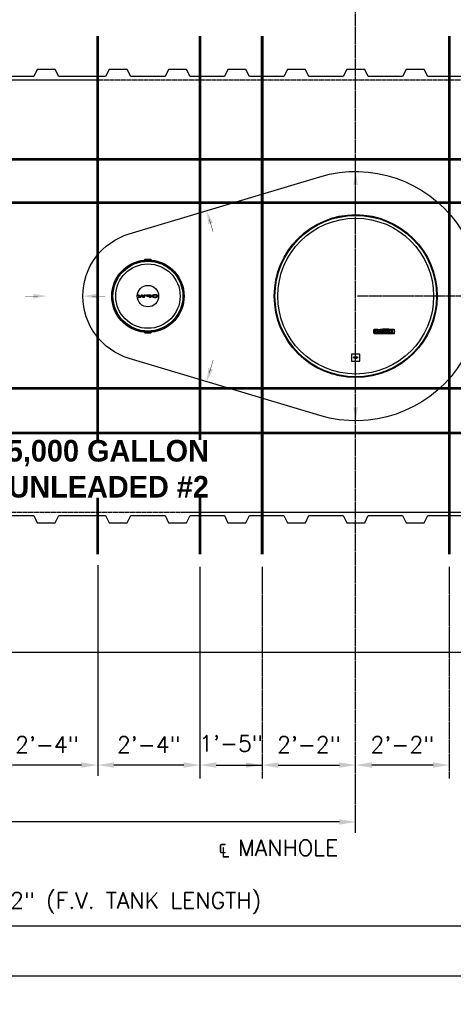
# Model space of a CAD drawing. Extents: x 2893 to 4079, y -406 to 622.
# Tile 18 of 53: x 3530 to 3651, y -292 to -18. Entities that reach past the tile are written whole.
import ezdxf

# ---------------------------------------------------------------- set-up
doc = ezdxf.new("R2010")
doc.units = 0
doc.header["$MEASUREMENT"] = 0
for name, pattern in [('CENTER1', [0.6625, 0.5, -0.075, 0.0125, -0.075]), ('HIDDEN3', [0.1875, 0.125, -0.0625]), ('TANK-SLAB$0$DASHED', [0.75, 0.5, -0.25])]:
    doc.linetypes.add(name, pattern=pattern)
doc.layers.get('0').update_dxf_attribs({"linetype": 'CONTINUOUS'})
for name, color, linetype in [('CENTERLINE', 3, 'CENTER1'), ('DIM', 3, 'CONTINUOUS'), ('REBAR', 4, 'TANK-SLAB$0$DASHED'), ('TANK-DESCRIPTION', 3, 'CONTINUOUS'), ('TANK-MANHOLE-COVER-18', 2, 'CONTINUOUS'), ('TANK-MANHOLE-COVER-40', 2, 'CONTINUOUS'), ('TANK-MANHOLE-COVER-HATCH-18', 7, 'CONTINUOUS'), ('TANK-SLAB', 6, 'CONTINUOUS'), ('TANK-SLOPE', 3, 'CONTINUOUS'), ('TANK-UST', 5, 'CONTINUOUS'), ('TEXT', 3, 'CONTINUOUS')]:
    doc.layers.add(name, color=color, linetype=linetype)
doc.styles.add('BOLD', font='bold', dxfattribs={"height": 7.2})
doc.styles.add('SIMPLEX', font='simplex')
doc.styles.add('TANK-SLAB$0$SIMPLEX', font='simplex')
doc.dimstyles.new('DIM48', dxfattribs={"dimscale": 48, "dimtxt": 0.09375, "dimasz": 0.09375, "dimexe": 0.0625, "dimexo": 0.0625, "dimgap": 0.0625, "dimtad": 1, "dimdec": 4, "dimzin": 3, "dimdsep": 46, "dimlunit": 4, "dimtxsty": 'SIMPLEX', "dimcen": 0, "dimclrd": 3, "dimclre": 3, "dimclrt": 3, "dimadec": 0, "dimazin": 0, "dimtfac": 1, "dimtdec": 4, "dimtofl": 0, "dimtmove": 2, "dimatfit": 3, "dimfxl": 1, "dimfrac": 2, "dimtolj": 1, "dimtzin": 3, "dimarcsym": 0})

# ---------------------------------------------------------------- blocks, each defined once
blk = doc.blocks.new('*D4')
at = {"layer": 'DIM', "color": 3, "lineweight": -2, "transparency": 16777216}
for p, q in [((3212.92, -197.32), (3212.92, -287.32)), ((3759.03, -197.32), (3759.03, -287.32)), ((3754.53, -284.32), (3217.42, -284.32))]:
    blk.add_line(p, q, dxfattribs=at)
at = {"layer": 'DIM', "color": 3, "transparency": 16777216}
for points in [[(3217.42, -283.57), (3217.42, -285.07), (3212.92, -284.32)], [(3754.53, -283.57), (3754.53, -285.07), (3759.03, -284.32)]]:
    blk.add_solid(points, dxfattribs=at)
at = {"layer": 'DIM', "color": 3, "transparency": 16777216, "insert": (3485.98, -277.89), "char_height": 4.5, "attachment_point": 5, "style": 'SIMPLEX'}
blk.add_mtext('\\A1;45\'-1"  (F.V. TANK SLAB)', dxfattribs=at)
blk = doc.blocks.new('*D5')
at = {"layer": 'DIM', "color": 3, "lineweight": -2, "transparency": 16777216}
blk.add_line((3718.53, -270.44), (3377.05, -270.44), dxfattribs=at)
at = {"layer": 'DIM', "color": 3, "transparency": 16777216}
for points in [[(3377.05, -269.69), (3377.05, -271.19), (3372.55, -270.44)], [(3718.53, -269.69), (3718.53, -271.19), (3723.03, -270.44)]]:
    blk.add_solid(points, dxfattribs=at)
at = {"layer": 'DIM', "color": 3, "transparency": 16777216, "insert": (3547.79, -264.01), "char_height": 4.5, "attachment_point": 5, "style": 'SIMPLEX'}
blk.add_mtext('\\A1;29\'-2 1/2" (F.V. TANK LENGTH)', dxfattribs=at)
blk = doc.blocks.new('*D35')
at = {"layer": 'DIM', "color": 3, "lineweight": -2, "transparency": 16777216}
blk.add_line((3645.28, -225.63), (3628.28, -225.63), dxfattribs=at)
at = {"layer": 'DIM', "color": 3, "transparency": 16777216}
for points in [[(3628.28, -224.88), (3628.28, -226.38), (3623.78, -225.63)], [(3645.28, -224.88), (3645.28, -226.38), (3649.78, -225.63)]]:
    blk.add_solid(points, dxfattribs=at)
at = {"layer": 'DIM', "color": 3, "transparency": 16777216, "insert": (3636.78, -219.95), "char_height": 4.5, "attachment_point": 5, "style": 'SIMPLEX'}
blk.add_mtext('\\A1;2\'-2"', dxfattribs=at)
blk = doc.blocks.new('*D36')
at = {"layer": 'DIM', "color": 3, "lineweight": -2, "transparency": 16777216}
blk.add_line((3602.29, -225.63), (3619.28, -225.63), dxfattribs=at)
at = {"layer": 'DIM', "color": 3, "transparency": 16777216}
for points in [[(3602.29, -224.88), (3602.29, -226.38), (3597.79, -225.63)], [(3619.28, -224.88), (3619.28, -226.38), (3623.78, -225.63)]]:
    blk.add_solid(points, dxfattribs=at)
at = {"layer": 'DIM', "color": 3, "transparency": 16777216, "insert": (3610.79, -219.95), "char_height": 4.5, "attachment_point": 5, "style": 'SIMPLEX'}
blk.add_mtext('\\A1;2\'-2"', dxfattribs=at)
blk = doc.blocks.new('*D34')
at = {"layer": 'DIM', "color": 3, "lineweight": -2, "transparency": 16777216}
for p, q in [((3619.28, -241.43), (3377.05, -241.43)), ((3623.78, -244.43), (3623.78, -244.43))]:
    blk.add_line(p, q, dxfattribs=at)
at = {"layer": 'DIM', "color": 3, "transparency": 16777216}
for points in [[(3377.05, -240.68), (3377.05, -242.18), (3372.55, -241.43)], [(3619.28, -240.68), (3619.28, -242.18), (3623.78, -241.43)]]:
    blk.add_solid(points, dxfattribs=at)
at = {"layer": 'DIM', "color": 3, "transparency": 16777216, "insert": (3498.17, -235.75), "char_height": 4.5, "attachment_point": 5, "style": 'SIMPLEX'}
blk.add_mtext('\\A1;20\'-11"', dxfattribs=at)
blk = doc.blocks.new('*D37')
at = {"layer": 'DIM', "color": 3, "lineweight": -2, "transparency": 16777216}
blk.add_line((3585.02, -225.63), (3593.29, -225.63), dxfattribs=at)
at = {"layer": 'DIM', "color": 3, "transparency": 16777216}
for points in [[(3585.02, -224.88), (3585.02, -226.38), (3580.52, -225.63)], [(3593.29, -224.88), (3593.29, -226.38), (3597.79, -225.63)]]:
    blk.add_solid(points, dxfattribs=at)
at = {"layer": 'DIM', "color": 3, "transparency": 16777216, "insert": (3589.15, -219.63), "char_height": 4.5, "attachment_point": 5, "style": 'SIMPLEX'}
blk.add_mtext('\\A1;1\'-5"', dxfattribs=at)
blk = doc.blocks.new('*D46')
at = {"color": 3, "lineweight": -2, "transparency": 16777216}
for p, q in [((3552.08, -170.07), (3552.08, -228.63)), ((3580.52, -173.57), (3580.52, -228.63)), ((3576.02, -225.63), (3556.58, -225.63))]:
    blk.add_line(p, q, dxfattribs=at)
at = {"color": 3, "transparency": 16777216}
for points in [[(3556.58, -224.88), (3556.58, -226.38), (3552.08, -225.63)], [(3576.02, -224.88), (3576.02, -226.38), (3580.52, -225.63)]]:
    blk.add_solid(points, dxfattribs=at)
at = {"color": 3, "transparency": 16777216, "insert": (3566.3, -219.95), "char_height": 4.5, "attachment_point": 5, "style": 'SIMPLEX'}
blk.add_mtext('\\A1;2\'-4"', dxfattribs=at)
blk = doc.blocks.new('*D47')
at = {"color": 3, "lineweight": -2, "transparency": 16777216}
for p, q in [((3523.89, -170.07), (3523.89, -228.63)), ((3552.08, -170.07), (3552.08, -228.63)), ((3547.58, -225.63), (3528.39, -225.63))]:
    blk.add_line(p, q, dxfattribs=at)
at = {"color": 3, "transparency": 16777216}
for points in [[(3528.39, -224.88), (3528.39, -226.38), (3523.89, -225.63)], [(3547.58, -224.88), (3547.58, -226.38), (3552.08, -225.63)]]:
    blk.add_solid(points, dxfattribs=at)
at = {"color": 3, "transparency": 16777216, "insert": (3537.99, -219.95), "char_height": 4.5, "attachment_point": 5, "style": 'SIMPLEX'}
blk.add_mtext('\\A1;2\'-4"', dxfattribs=at)

msp = doc.modelspace()

# ---------------------------------------------------------------- hatches: boundary and pattern name
at = {"layer": 'TANK-MANHOLE-COVER-HATCH-18', "linetype": 'Continuous'}
for points in [[(3565.03068, -94.93095), (3565.39156, -94.93101), (3564.92352, -95.66777), (3564.61616, -95.66771), (3564.34046, -95.10783), (3564.06456, -95.66761), (3563.7572, -95.66756), (3563.28943, -94.93063), (3563.6503, -94.9307), (3563.90679, -95.49195), (3564.16074, -94.93079), (3564.52024, -94.93085), (3564.77399, -95.49211)], [(3563.51982, -95.67163, -1), (3563.36888, -95.6716, -1)]]:
    msp.add_hatch(color=256, dxfattribs=at).paths.add_polyline_path(points)
h = msp.add_hatch(color=256, dxfattribs=at)
h.paths.add_polyline_path([(3565.80319, -94.96539), (3565.88004, -94.94619), (3565.96237, -94.93523), (3566.04744, -94.93113), (3566.85701, -94.93127), (3566.85687, -95.66812), (3566.51246, -95.66805), (3566.51252, -95.38402), (3566.04736, -95.38394), (3565.96229, -95.37981), (3565.87996, -95.36881), (3565.80312, -95.35096), (3565.73452, -95.32488), (3565.6769, -95.29468), (3565.63162, -95.259), (3565.60144, -95.2192), (3565.58498, -95.17803), (3565.58499, -95.13687), (3565.60146, -95.09571), (3565.63166, -95.05729), (3565.67694, -95.02162), (3565.73458, -94.99007)])
h.paths.add_polyline_path([(3566.51258, -95.04647), (3566.04742, -95.04639), (3565.98842, -95.0505), (3565.93353, -95.06146), (3565.88687, -95.07929), (3565.84982, -95.10261), (3565.82786, -95.12868), (3565.81962, -95.15749), (3565.82785, -95.18631), (3565.8498, -95.21376), (3565.88684, -95.23709), (3565.93349, -95.25356), (3565.98838, -95.26592), (3566.04738, -95.26868), (3566.51254, -95.26876)], flags=16)
h = msp.add_hatch(color=256, dxfattribs=at)
h.paths.add_polyline_path([(3567.32488, -95.10425), (3567.39075, -95.0631), (3567.46897, -95.02606), (3567.55816, -94.99452), (3567.65559, -94.96847), (3567.75987, -94.94928), (3567.86828, -94.93694), (3567.98079, -94.93148), (3568.09331, -94.93424), (3568.20308, -94.94249), (3568.3101, -94.95898), (3568.41164, -94.98095), (3568.50494, -95.00978), (3568.58863, -95.0441), (3568.65998, -95.08391), (3568.72034, -95.12783), (3568.76562, -95.17449), (3568.78928, -95.21154), (3568.80677, -95.24859), (3568.81499, -95.30073), (3568.80675, -95.3515), (3568.78341, -95.40227), (3568.74498, -95.45028), (3568.70882, -95.48168), (3568.6599, -95.51613), (3568.58854, -95.55591), (3568.50483, -95.5902), (3568.41152, -95.619), (3568.30998, -95.64231), (3568.20295, -95.65738), (3568.09318, -95.66697), (3567.98066, -95.66832), (3567.86814, -95.66281), (3567.75975, -95.65044), (3567.65547, -95.63121), (3567.55805, -95.60512), (3567.46887, -95.57355), (3567.39066, -95.53649), (3567.32481, -95.49531), (3567.27267, -95.45002), (3567.23426, -95.40199), (3567.21094, -95.35121), (3567.20272, -95.30044), (3567.21096, -95.2483), (3567.2343, -95.19891), (3567.27273, -95.15089)])
h.paths.add_polyline_path([(3567.56087, -95.20995), (3567.53753, -95.25385), (3567.52929, -95.3005), (3567.53752, -95.34579), (3567.56083, -95.3897), (3567.60062, -95.43087), (3567.65413, -95.46793), (3567.71998, -95.4995), (3567.79545, -95.52284), (3567.87777, -95.54069), (3567.96422, -95.54894), (3568.0534, -95.54895), (3568.13985, -95.54074), (3568.22218, -95.52291), (3568.29766, -95.4996), (3568.36352, -95.46805), (3568.41567, -95.43102), (3568.45547, -95.38986), (3568.48018, -95.34596), (3568.48842, -95.30068), (3568.48019, -95.25402), (3568.4555, -95.21011), (3568.41572, -95.16894), (3568.36358, -95.13188), (3568.29773, -95.10168), (3568.22226, -95.07697), (3568.13994, -95.06049), (3568.05349, -95.05224), (3567.9643, -95.05222), (3567.87786, -95.06044), (3567.79553, -95.07689), (3567.72005, -95.10158), (3567.65419, -95.13175), (3567.60067, -95.16879)], flags=16)

# ---------------------------------------------------------------- linework, layer by layer
at = {"layer": 'CENTERLINE'}
for p, q in [((3623.78419, -244.43288), (3623.78419, 230.7218)), ((3826.39024, -95.3167), (3624.17139, -95.3167)), ((3580.51937, -170.5729), (3580.51937, -229.37735)), ((3597.78603, -170.57256), (3597.78603, -229.37735)), ((3649.78235, -170.57256), (3649.78235, -229.37735))]:
    msp.add_line(p, q, dxfattribs=at)
at = {"layer": 'DIM'}
msp.add_line((3585.78603, -225.62735), (3597.78603, -225.62735), dxfattribs=at)
at = {"layer": 'REBAR', "const_width": 0.75}
for points in [[(3552.0876, -23.05809), (3552.08346, -167.06764)], [(3580.52351, -23.05974), (3580.51937, -167.06929)], [(3597.79921, -23.05939), (3597.79506, -167.06894)], [(3649.79553, -23.06008), (3649.79968, -167.06963)], [(3404.75144, -57.3167), (3563.79737, -57.3167)], [(3563.79737, -57.3167), (3683.79737, -57.3167)], [(3404.75109, -69.3167), (3563.79737, -69.3167)], [(3563.79737, -69.3167), (3683.79737, -69.3167)], [(3404.74959, -120.92761), (3683.95126, -120.92761)], [(3404.74925, -133.3167), (3534.54737, -133.3167)], [(3534.29737, -133.3167), (3683.79737, -133.3167)]]:
    msp.add_lwpolyline(points, dxfattribs=at)
at = {"layer": 'TANK-MANHOLE-COVER-18', "color": 1, "linetype": 'Continuous'}
msp.add_line((3566.70144, -105.42267), (3566.96082, -105.16201), dxfattribs=at)
at = {"layer": 'TANK-MANHOLE-COVER-18', "color": 4, "linetype": 'Continuous'}
msp.add_lwpolyline([(3565.34531, -85.02961), (3566.75451, -85.02986, -0.196009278), (3566.7982, -85.04768), (3567.05449, -85.2984, -0.904675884), (3567.05088, -105.33537), (3566.7945, -105.58599, -0.196009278), (3566.7508, -105.6038), (3565.34161, -105.60355, -0.196009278), (3565.29791, -105.58572), (3565.04178, -105.33516, -0.904814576), (3565.04539, -85.29788), (3565.30161, -85.04741, -0.196009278)], format="xyb", close=True, dxfattribs=at)
at = {"layer": 'TANK-MANHOLE-COVER-18', "color": 1, "linetype": 'Continuous'}
for points in [[(3565.14956, -105.07259, -0.912362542), (3565.15307, -85.56049), (3565.18929, -85.63575, -0.044356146), (3566.91027, -85.63618), (3566.94518, -85.56081, -0.912362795), (3566.94167, -105.07292), (3566.90679, -104.99753, -0.044356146), (3565.1858, -104.99734)], [(3566.87988, -85.6046), (3566.90809, -85.54307), (3566.66664, -85.30153), (3565.43171, -85.3013), (3565.19017, -85.54276), (3565.21959, -85.6042, -0.042658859)], [(3566.87638, -105.0291), (3566.90457, -105.09065), (3566.66303, -105.3321), (3565.4281, -105.33188), (3565.18665, -105.09034), (3565.2161, -105.02891, 0.042658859)]]:
    msp.add_lwpolyline(points, format="xyb", close=True, dxfattribs=at)
at = {"layer": 'TANK-MANHOLE-COVER-18', "color": 2, "linetype": 'Continuous'}
for radius in [9.70655, 8.9505, 2.98304]:
    msp.add_circle((3566.04737, -95.3167), radius, dxfattribs=at)
at = {"layer": 'TANK-MANHOLE-COVER-40', "color": 2}
for points in [[(3629.97391, -104.5054), (3629.97391, -104.58883), (3629.04141, -104.58883, 0.414213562), (3628.96289, -104.66735), (3628.96289, -105.62979, 0.414213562), (3629.04141, -105.70831), (3634.50914, -105.70831), (3634.44621, -105.79174), (3629.04631, -105.79174, -0.414213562), (3628.87946, -105.62488), (3628.87946, -104.67226, -0.414213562), (3629.04631, -104.5054)], [(3629.51706, -105.31411), (3629.51706, -105.24074), (3629.05049, -105.24074), (3629.043, -105.21812), (3629.03949, -105.19709), (3629.03442, -105.16358), (3629.03131, -105.13826), (3629.03014, -105.1141), (3629.02923, -105.08492, -1), (3629.82741, -105.08492), (3629.82689, -105.12487), (3629.82596, -105.17385), (3629.82689, -105.21544), (3629.81949, -105.26812), (3629.81209, -105.31341), (3629.80284, -105.355), (3629.78526, -105.40306), (3629.76954, -105.43171), (3629.74826, -105.46129), (3629.72791, -105.48901), (3629.70016, -105.51674), (3629.67149, -105.538), (3629.63726, -105.56018), (3629.60304, -105.57681), (3629.55864, -105.59345), (3629.51054, -105.60361), (3629.45227, -105.61008), (3629.39122, -105.61101), (3629.33942, -105.61101), (3629.28299, -105.60731), (3629.23952, -105.60177), (3629.20437, -105.59715), (3629.17292, -105.58883), (3629.14054, -105.58143), (3629.10447, -105.57034), (3629.09705, -105.56688), (3629.06147, -105.37241), (3629.113, -105.38688), (3629.14048, -105.39512), (3629.16888, -105.40244), (3629.20735, -105.40976), (3629.2504, -105.41434), (3629.30262, -105.41617), (3629.34109, -105.41709), (3629.38414, -105.41342), (3629.41895, -105.40702), (3629.45376, -105.39512), (3629.48033, -105.37498), (3629.49779, -105.35747), (3629.51231, -105.3324)], [(3629.27625, -105.08492), (3629.27625, -105.05025, -1), (3629.54302, -105.05025), (3629.54302, -105.08492)], [(3629.87309, -105.56924), (3629.87309, -105.40569), (3630.00991, -105.40569, 0.414213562), (3630.09333, -105.32226), (3630.09333, -105.00511), (3629.87309, -105.00511), (3629.87309, -104.7244), (3630.09333, -104.7244), (3630.09333, -104.55048), (3630.25275, -104.55048, 0.161867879), (3630.51472, -104.85338), (3630.51472, -105.00638), (3630.40332, -105.00638), (3630.40332, -105.4411), (3630.3971, -105.47354), (3630.38957, -105.49903), (3630.37797, -105.5193), (3630.36289, -105.53726), (3630.3455, -105.55406), (3630.32521, -105.57086), (3630.30665, -105.58303), (3630.26375, -105.60041), (3630.22722, -105.60736), (3630.19533, -105.61084), (3630.16808, -105.61084), (3630.13155, -105.61084), (3630.09386, -105.61084), (3630.06256, -105.60852), (3630.03009, -105.60446), (3630.00399, -105.59925), (3629.97558, -105.5923), (3629.94601, -105.58593), (3629.90891, -105.57724)], [(3630.80373, -104.69704), (3630.61292, -104.69704, -0.414213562), (3630.55333, -104.63745), (3630.55333, -104.56499, -0.414213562), (3630.61292, -104.5054), (3630.80373, -104.5054, -0.414213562), (3630.86332, -104.56499), (3630.86332, -104.63745, -0.414213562)], [(3631.32752, -105.37241), (3631.37905, -105.38688), (3631.40653, -105.39512), (3631.43493, -105.40244), (3631.4734, -105.40976), (3631.51646, -105.41434), (3631.56867, -105.41617), (3631.60714, -105.41709), (3631.6502, -105.41342), (3631.68501, -105.40702), (3631.71982, -105.39512), (3631.74638, -105.37498), (3631.76384, -105.35747), (3631.77836, -105.3324), (3631.78312, -105.31411), (3631.78312, -105.24074), (3631.31654, -105.24074), (3631.30906, -105.21812), (3631.30555, -105.19709), (3631.30048, -105.16358), (3631.29736, -105.13826), (3631.29619, -105.1141), (3631.29528, -105.08492, -1), (3632.09347, -105.08492), (3632.09294, -105.12487), (3632.09202, -105.17385), (3632.09294, -105.21544), (3632.08554, -105.26812), (3632.07814, -105.31341), (3632.06889, -105.355), (3632.05132, -105.40306), (3632.03559, -105.43171), (3632.01432, -105.46129), (3631.99397, -105.48901), (3631.96622, -105.51674), (3631.93754, -105.538), (3631.90332, -105.56018), (3631.86909, -105.57681), (3631.82469, -105.59345), (3631.77659, -105.60361), (3631.71832, -105.61008), (3631.65727, -105.61101), (3631.60547, -105.61101), (3631.54904, -105.60731), (3631.50557, -105.60177), (3631.47042, -105.59715), (3631.43897, -105.58883), (3631.4066, -105.58143), (3631.37052, -105.57034), (3631.3631, -105.56688)], [(3631.54231, -105.08492), (3631.54231, -105.05025, -1), (3631.80907, -105.05025), (3631.80907, -105.08492)], [(3633.86418, -104.69704), (3633.67337, -104.69704, -0.414213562), (3633.61378, -104.63745), (3633.61378, -104.56499, -0.414213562), (3633.67337, -104.5054), (3633.86418, -104.5054, -0.414213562), (3633.92377, -104.56499), (3633.92377, -104.63745, -0.414213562)]]:
    msp.add_lwpolyline(points, format="xyb", close=True, dxfattribs=at)
for points in [[(3630.86332, -105.59251), (3630.55333, -105.59251), (3630.55333, -104.75325), (3630.86332, -104.75325)], [(3631.2489, -105.59251), (3630.93891, -105.59251), (3630.93891, -104.5054), (3631.2489, -104.5054)], [(3633.09354, -104.58883), (3633.09354, -104.5054), (3631.37529, -104.5054), (3631.37529, -104.58883)], [(3633.01818, -105.19353), (3633.01834, -105.19614), (3633.0185, -105.19878), (3633.01868, -105.20145), (3633.01887, -105.20416), (3633.01907, -105.20688), (3633.01926, -105.20962), (3633.01946, -105.21237), (3633.01965, -105.21513), (3633.01984, -105.21789), (3633.02002, -105.22066), (3633.02023, -105.22346), (3633.02045, -105.22629), (3633.0207, -105.22917), (3633.02099, -105.23211), (3633.02133, -105.23512), (3633.02172, -105.23822), (3633.02218, -105.24141), (3633.0227, -105.24467), (3633.02327, -105.24799), (3633.02389, -105.25134), (3633.02456, -105.2547), (3633.02526, -105.25804), (3633.026, -105.26136), (3633.02676, -105.26461), (3633.02754, -105.2678), (3633.02834, -105.27091), (3633.02917, -105.27395), (3633.03004, -105.27692), (3633.03093, -105.27983), (3633.03186, -105.28266), (3633.03283, -105.28543), (3633.03385, -105.28814), (3633.0349, -105.29079), (3633.03601, -105.29338), (3633.03717, -105.29591), (3633.03837, -105.2984), (3633.03963, -105.30083), (3633.04095, -105.30322), (3633.04232, -105.30557), (3633.04375, -105.30788), (3633.04524, -105.31015), (3633.04679, -105.31238), (3633.0484, -105.31457), (3633.05007, -105.3167), (3633.05179, -105.31876), (3633.05357, -105.32076), (3633.0554, -105.32269), (3633.05728, -105.32454), (3633.05922, -105.3263), (3633.06121, -105.32798), (3633.06326, -105.32959), (3633.06539, -105.33113), (3633.06759, -105.3326), (3633.06987, -105.33402), (3633.07225, -105.33539), (3633.07471, -105.33671), (3633.07728, -105.33798), (3633.07993, -105.33921), (3633.08267, -105.34038), (3633.08547, -105.3415), (3633.08833, -105.34254), (3633.09123, -105.3435), (3633.09417, -105.34438), (3633.09712, -105.34517), (3633.10009, -105.34586), (3633.10307, -105.34646), (3633.10606, -105.34696), (3633.10905, -105.34736), (3633.11205, -105.34767), (3633.11505, -105.34789), (3633.11805, -105.34802), (3633.12106, -105.34807), (3633.12406, -105.34802), (3633.12707, -105.34789), (3633.13007, -105.34767), (3633.13307, -105.34736), (3633.13606, -105.34696), (3633.13905, -105.34646), (3633.14202, -105.34586), (3633.14499, -105.34517), (3633.14795, -105.34438), (3633.15089, -105.3435), (3633.15379, -105.34254), (3633.15665, -105.3415), (3633.15945, -105.34038), (3633.16218, -105.33921), (3633.16484, -105.33798), (3633.1674, -105.33671), (3633.16987, -105.33539), (3633.17224, -105.33402), (3633.17453, -105.3326), (3633.17673, -105.33113), (3633.17885, -105.32959), (3633.18091, -105.32798), (3633.1829, -105.3263), (3633.18483, -105.32454), (3633.18672, -105.32269), (3633.18855, -105.32076), (3633.19032, -105.31876), (3633.19205, -105.3167), (3633.19371, -105.31457), (3633.19532, -105.31238), (3633.19687, -105.31015), (3633.19837, -105.30788), (3633.1998, -105.30557), (3633.20117, -105.30322), (3633.20248, -105.30083), (3633.20374, -105.2984), (3633.20495, -105.29591), (3633.20611, -105.29338), (3633.20721, -105.29079), (3633.20827, -105.28814), (3633.20928, -105.28543), (3633.21025, -105.28266), (3633.21119, -105.27983), (3633.21208, -105.27692), (3633.21294, -105.27395), (3633.21377, -105.27091), (3633.21458, -105.2678), (3633.21536, -105.26461), (3633.21612, -105.26136), (3633.21686, -105.25804), (3633.21756, -105.2547), (3633.21822, -105.25134), (3633.21885, -105.24799), (3633.21942, -105.24467), (3633.21994, -105.24141), (3633.2204, -105.23822), (3633.22079, -105.23512), (3633.22113, -105.23211), (3633.22142, -105.22917), (3633.22167, -105.22629), (3633.22189, -105.22346), (3633.22209, -105.22066), (3633.22228, -105.21789), (3633.22247, -105.21513), (3633.22266, -105.21237), (3633.22285, -105.20962), (3633.22305, -105.20688), (3633.22324, -105.20416), (3633.22343, -105.20145), (3633.22361, -105.19878), (3633.22378, -105.19614), (3633.22394, -105.19353), (3633.22407, -105.19097), (3633.2242, -105.18844), (3633.2243, -105.18594), (3633.22438, -105.18348), (3633.22445, -105.18103), (3633.2245, -105.1786), (3633.22453, -105.17618), (3633.22454, -105.17377), (3633.22453, -105.17135), (3633.2245, -105.16893), (3633.22445, -105.1665), (3633.22438, -105.16406), (3633.2243, -105.16159), (3633.2242, -105.1591), (3633.22407, -105.15657), (3633.22394, -105.15401), (3633.22378, -105.1514), (3633.22361, -105.14876), (3633.22343, -105.14608), (3633.22324, -105.14338), (3633.22305, -105.14065), (3633.22285, -105.13791), (3633.22266, -105.13516), (3633.22247, -105.1324), (3633.22228, -105.12964), (3633.22209, -105.12687), (3633.22189, -105.12408), (3633.22167, -105.12124), (3633.22142, -105.11836), (3633.22113, -105.11542), (3633.22079, -105.11241), (3633.2204, -105.10931), (3633.21994, -105.10612), (3633.21942, -105.10286), (3633.21885, -105.09955), (3633.21822, -105.0962), (3633.21756, -105.09284), (3633.21686, -105.08949), (3633.21612, -105.08618), (3633.21536, -105.08292), (3633.21458, -105.07973), (3633.21377, -105.07662), (3633.21294, -105.07358), (3633.21208, -105.07061), (3633.21119, -105.06771), (3633.21025, -105.06487), (3633.20928, -105.0621), (3633.20827, -105.05939), (3633.20721, -105.05675), (3633.20611, -105.05416), (3633.20495, -105.05162), (3633.20374, -105.04914), (3633.20248, -105.0467), (3633.20117, -105.04431), (3633.1998, -105.04196), (3633.19837, -105.03965), (3633.19687, -105.03738), (3633.19532, -105.03515), (3633.19371, -105.03297), (3633.19205, -105.03084), (3633.19032, -105.02877), (3633.18855, -105.02677), (3633.18672, -105.02484), (3633.18483, -105.023), (3633.1829, -105.02123), (3633.18091, -105.01955), (3633.17885, -105.01794), (3633.17673, -105.01641), (3633.17453, -105.01493), (3633.17224, -105.01351), (3633.16987, -105.01215), (3633.1674, -105.01083), (3633.16484, -105.00955), (3633.16218, -105.00832), (3633.15945, -105.00715), (3633.15665, -105.00604), (3633.15379, -105.005), (3633.15089, -105.00403), (3633.14795, -105.00315), (3633.14499, -105.00236), (3633.14202, -105.00167), (3633.13905, -105.00108), (3633.13606, -105.00058), (3633.13307, -105.00017), (3633.13007, -104.99986), (3633.12707, -104.99964), (3633.12406, -104.99951), (3633.12106, -104.99947), (3633.11805, -104.99951), (3633.11505, -104.99964), (3633.11205, -104.99986), (3633.10905, -105.00017), (3633.10606, -105.00058), (3633.10307, -105.00108), (3633.10009, -105.00167), (3633.09712, -105.00236), (3633.09417, -105.00315), (3633.09123, -105.00403), (3633.08833, -105.005), (3633.08547, -105.00604), (3633.08267, -105.00715), (3633.07993, -105.00832), (3633.07728, -105.00955), (3633.07471, -105.01083), (3633.07225, -105.01215), (3633.06987, -105.01351), (3633.06759, -105.01493), (3633.06539, -105.01641), (3633.06326, -105.01794), (3633.06121, -105.01955), (3633.05922, -105.02123), (3633.05728, -105.023), (3633.0554, -105.02484), (3633.05357, -105.02677), (3633.05179, -105.02877), (3633.05007, -105.03084), (3633.0484, -105.03297), (3633.04679, -105.03515), (3633.04524, -105.03738), (3633.04375, -105.03965), (3633.04232, -105.04196), (3633.04095, -105.04431), (3633.03963, -105.0467), (3633.03837, -105.04914), (3633.03717, -105.05162), (3633.03601, -105.05416), (3633.0349, -105.05675), (3633.03385, -105.05939), (3633.03283, -105.0621), (3633.03186, -105.06487), (3633.03093, -105.06771), (3633.03004, -105.07061), (3633.02917, -105.07358), (3633.02834, -105.07662), (3633.02754, -105.07973), (3633.02676, -105.08292), (3633.026, -105.08618), (3633.02526, -105.08949), (3633.02456, -105.09284), (3633.02389, -105.0962), (3633.02327, -105.09955), (3633.0227, -105.10286), (3633.02218, -105.10612), (3633.02172, -105.10931), (3633.02133, -105.11241), (3633.02099, -105.11542), (3633.0207, -105.11836), (3633.02045, -105.12124), (3633.02023, -105.12408), (3633.02002, -105.12687), (3633.01984, -105.12964), (3633.01965, -105.1324), (3633.01946, -105.13516), (3633.01926, -105.13791), (3633.01907, -105.14065), (3633.01887, -105.14338), (3633.01868, -105.14608), (3633.0185, -105.14876), (3633.01834, -105.1514), (3633.01818, -105.15401), (3633.01804, -105.15657), (3633.01792, -105.1591), (3633.01782, -105.16159), (3633.01773, -105.16406), (3633.01767, -105.1665), (3633.01762, -105.16893), (3633.01759, -105.17135), (3633.01758, -105.17377), (3633.01759, -105.17618), (3633.01762, -105.1786), (3633.01767, -105.18103), (3633.01773, -105.18348), (3633.01782, -105.18594), (3633.01792, -105.18844), (3633.01804, -105.19097)], [(3633.92377, -105.59251), (3633.61378, -105.59251), (3633.61378, -104.75325), (3633.92377, -104.75325)]]:
    msp.add_lwpolyline(points, close=True, dxfattribs=at)
for points in [[(3632.37061, -104.99301), (3632.3764, -104.99301), (3632.3764, -104.73201), (3632.64761, -104.73201), (3632.64761, -105.59251), (3632.33763, -105.59251), (3632.33763, -105.23065, 0.414213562), (3632.17077, -105.0638), (3632.12707, -105.0638), (3632.12707, -104.73201, -0.015514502), (3632.14065, -104.72517, -0.024733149), (3632.14949, -104.72158, -0.005945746), (3632.16515, -104.71631, -0.012869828), (3632.17247, -104.71415, -0.049413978), (3632.18895, -104.71145, -0.053929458), (3632.20425, -104.71213, -0.036627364), (3632.21874, -104.71544, -0.042564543), (3632.23062, -104.72023, -0.006290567), (3632.24097, -104.72564, -0.008872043), (3632.24819, -104.72969, -0.009321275), (3632.25973, -104.73672, -0.009741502), (3632.2705, -104.74387, -0.028906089), (3632.2807, -104.75184, -0.027693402), (3632.29034, -104.7613, -0.026629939), (3632.29941, -104.77239, -0.041647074), (3632.3042, -104.78021, -0.000264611), (3632.30915, -104.79006, -0.00016335), (3632.31715, -104.80602, -0.000116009), (3632.32637, -104.82443, -0.000665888), (3632.32797, -104.82764, -0.034842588), (3632.33057, -104.83392, -0.014153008), (3632.33541, -104.84993, -0.001675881), (3632.33913, -104.8638, 0.003030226), (3632.34285, -104.87768, 0.000398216), (3632.34657, -104.89116, -0.000723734), (3632.35028, -104.90464, -0.001660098), (3632.35467, -104.92087, -0.006697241), (3632.35569, -104.92491, -0.003793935), (3632.35655, -104.92866, -0.000692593), (3632.3611, -104.94923, -0.000271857), (3632.36165, -104.95173, -0.000019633), (3632.36921, -104.98638, -0.002677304), (3632.37028, -104.99142, -0.000101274), (3632.37061, -104.99301)], [(3634.46723, -104.67906), (3634.46723, -104.93248), (3634.54875, -104.93248), (3634.54875, -105.15249), (3634.46723, -105.15249), (3634.46723, -105.59251), (3634.15724, -105.59251), (3634.15724, -105.15249), (3633.97901, -105.15249), (3633.97901, -104.93248), (3634.15724, -104.93248), (3634.15724, -104.75663, 0.414213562), (3634.09765, -104.69704), (3633.97901, -104.69704), (3633.97901, -104.5054)]]:
    msp.add_lwpolyline(points, format="xyb", dxfattribs=at)
for points in [[(3633.23411, -104.95716), (3633.2333, -104.9528), (3633.23156, -104.94401), (3633.22972, -104.93525), (3633.2278, -104.92657), (3633.22581, -104.91804), (3633.22376, -104.9097), (3633.22166, -104.90155), (3633.21948, -104.89359), (3633.21722, -104.88582), (3633.21488, -104.87823), (3633.21244, -104.8708), (3633.2099, -104.86355), (3633.20725, -104.85646), (3633.20448, -104.84954), (3633.20159, -104.84276), (3633.19856, -104.83612), (3633.1954, -104.82962), (3633.1921, -104.82325), (3633.18866, -104.81699), (3633.18507, -104.81084), (3633.18132, -104.8048), (3633.17742, -104.79885), (3633.17336, -104.79301), (3633.16915, -104.78729), (3633.16478, -104.78172), (3633.16027, -104.77631), (3633.15562, -104.77107), (3633.15083, -104.76603), (3633.1459, -104.7612), (3633.14084, -104.75658), (3633.13563, -104.75218), (3633.13025, -104.74797), (3633.12469, -104.74394), (3633.11893, -104.74008), (3633.11295, -104.73637), (3633.10674, -104.7328), (3633.10028, -104.72935), (3633.09357, -104.726), (3633.08662, -104.72279), (3633.07946, -104.71972), (3633.07212, -104.71681), (3633.06464, -104.71408), (3633.05705, -104.71156), (3633.04936, -104.70925), (3633.04162, -104.70719), (3633.03385, -104.70538), (3633.02606, -104.70382), (3633.01824, -104.70252), (3633.01041, -104.70146), (3633.00256, -104.70064), (3632.9947, -104.70006), (3632.98684, -104.69972), (3632.97897, -104.6996), (3632.97111, -104.69972), (3632.96324, -104.70006), (3632.95539, -104.70064), (3632.94754, -104.70146), (3632.93971, -104.70252), (3632.93189, -104.70382), (3632.9241, -104.70538), (3632.91632, -104.70719), (3632.90858, -104.70925), (3632.9009, -104.71156), (3632.8933, -104.71408), (3632.88582, -104.71681), (3632.87849, -104.71972), (3632.87133, -104.72279), (3632.86438, -104.726), (3632.85766, -104.72935), (3632.85121, -104.7328), (3632.845, -104.73637), (3632.83902, -104.74008), (3632.83326, -104.74394), (3632.8277, -104.74797), (3632.82232, -104.75218), (3632.81711, -104.75658), (3632.81204, -104.7612), (3632.80712, -104.76603), (3632.80233, -104.77107), (3632.79767, -104.77631), (3632.79317, -104.78172), (3632.7888, -104.78729), (3632.78459, -104.79301), (3632.78053, -104.79885), (3632.77662, -104.8048), (3632.77288, -104.81084), (3632.76929, -104.81699), (3632.76584, -104.82325), (3632.76255, -104.82962), (3632.75939, -104.83612), (3632.75636, -104.84276), (3632.75347, -104.84954), (3632.7507, -104.85646), (3632.74805, -104.86355), (3632.74551, -104.8708), (3632.74307, -104.87823), (3632.74073, -104.88582), (3632.73847, -104.89359), (3632.73629, -104.90155), (3632.73418, -104.9097), (3632.73214, -104.91804), (3632.73015, -104.92657), (3632.72823, -104.93525), (3632.72639, -104.94401), (3632.72465, -104.9528), (3632.72302, -104.96156), (3632.72152, -104.97024), (3632.72016, -104.97878), (3632.71896, -104.98712), (3632.71793, -104.99523), (3632.71704, -105.00312), (3632.71628, -105.01081), (3632.71563, -105.01835), (3632.71505, -105.02577), (3632.71452, -105.03309), (3632.71403, -105.04034), (3632.71354, -105.04757), (3632.71304, -105.05478), (3632.71252, -105.06198), (3632.71201, -105.06916), (3632.71151, -105.07629), (3632.71101, -105.08336), (3632.71054, -105.09037), (3632.7101, -105.09728), (3632.70969, -105.10411), (3632.70933, -105.11082), (3632.70902, -105.11743), (3632.70875, -105.12396), (3632.70852, -105.13042), (3632.70835, -105.13682), (3632.70822, -105.14318), (3632.70814, -105.14951), (3632.70812, -105.15583), (3632.70814, -105.16215), (3632.70822, -105.16848), (3632.70835, -105.17484), (3632.70852, -105.18125), (3632.70875, -105.1877), (3632.70902, -105.19423), (3632.70933, -105.20085), (3632.70969, -105.20756), (3632.7101, -105.21438), (3632.71054, -105.2213), (3632.71101, -105.2283), (3632.71151, -105.23538), (3632.71201, -105.24251), (3632.71252, -105.24968), (3632.71304, -105.25688), (3632.71354, -105.2641), (3632.71403, -105.27132), (3632.71452, -105.27858), (3632.71505, -105.2859), (3632.71563, -105.29331), (3632.71628, -105.30085), (3632.71704, -105.30855), (3632.71793, -105.31643), (3632.71896, -105.32454), (3632.72016, -105.33289), (3632.72152, -105.34143), (3632.72302, -105.35011), (3632.72465, -105.35887), (3632.72639, -105.36766), (3632.72823, -105.37642), (3632.73015, -105.38509), (3632.73214, -105.39362), (3632.73418, -105.40196), (3632.73629, -105.41011), (3632.73847, -105.41807), (3632.74073, -105.42584), (3632.74307, -105.43344), (3632.74551, -105.44086), (3632.74805, -105.44811), (3632.7507, -105.4552), (3632.75347, -105.46213), (3632.75636, -105.46891), (3632.75939, -105.47554), (3632.76255, -105.48204), (3632.76584, -105.48842), (3632.76929, -105.49468), (3632.77288, -105.50082), (3632.77662, -105.50687), (3632.78053, -105.51282), (3632.78459, -105.51866), (3632.7888, -105.52437), (3632.79317, -105.52994), (3632.79767, -105.53536), (3632.80233, -105.54059), (3632.80712, -105.54563), (3632.81204, -105.55047), (3632.81711, -105.55508), (3632.82232, -105.55949), (3632.8277, -105.56369), (3632.83326, -105.56772), (3632.83902, -105.57158), (3632.845, -105.57529), (3632.85121, -105.57887), (3632.85766, -105.58232), (3632.86438, -105.58566), (3632.87133, -105.58888), (3632.87849, -105.59195), (3632.88582, -105.59486), (3632.8933, -105.59758), (3632.9009, -105.60011), (3632.90858, -105.60241), (3632.91632, -105.60448), (3632.9241, -105.60629), (3632.93189, -105.60784), (3632.93971, -105.60915), (3632.94754, -105.61021), (3632.95539, -105.61103), (3632.96324, -105.6116), (3632.97111, -105.61195), (3632.97897, -105.61206), (3632.98684, -105.61195), (3632.9947, -105.6116), (3633.00256, -105.61103), (3633.01041, -105.61021), (3633.01824, -105.60915), (3633.02606, -105.60784), (3633.03385, -105.60629), (3633.04162, -105.60448), (3633.04936, -105.60241), (3633.05705, -105.60011), (3633.06464, -105.59758), (3633.07212, -105.59486), (3633.07946, -105.59195), (3633.08662, -105.58888), (3633.09357, -105.58566), (3633.10028, -105.58232), (3633.10674, -105.57887), (3633.11295, -105.57529), (3633.11893, -105.57158), (3633.12469, -105.56772), (3633.13025, -105.56369), (3633.13563, -105.55949), (3633.14084, -105.55508), (3633.1459, -105.55047), (3633.15083, -105.54563), (3633.15562, -105.54059), (3633.16027, -105.53536), (3633.16478, -105.52994), (3633.16915, -105.52437), (3633.17336, -105.51866), (3633.17742, -105.51282), (3633.18132, -105.50687), (3633.18507, -105.50082), (3633.18866, -105.49468), (3633.1921, -105.48842), (3633.1954, -105.48204), (3633.19856, -105.47554), (3633.20159, -105.46891), (3633.20448, -105.46213), (3633.20725, -105.4552), (3633.2099, -105.44811), (3633.21244, -105.44086), (3633.21488, -105.43344), (3633.21722, -105.42584), (3633.21948, -105.41807), (3633.22166, -105.41011), (3633.22376, -105.40196), (3633.22581, -105.39362), (3633.2278, -105.38509), (3633.22972, -105.37642), (3633.23156, -105.36766), (3633.2333, -105.35887), (3633.23411, -105.35451)], [(3633.23411, -104.95716), (3633.23411, -104.5054), (3633.5441, -104.5054), (3633.5441, -105.59251), (3633.23411, -105.59251), (3633.23411, -105.35451)], [(3633.97901, -104.5054), (3633.99666, -104.5031), (3634.01211, -104.50112), (3634.02563, -104.49944), (3634.03753, -104.49802), (3634.04811, -104.49684), (3634.05766, -104.49587), (3634.06649, -104.49507), (3634.07489, -104.49442), (3634.08311, -104.49389), (3634.09121, -104.49346), (3634.09922, -104.49313), (3634.10715, -104.49287), (3634.11502, -104.49268), (3634.12285, -104.49255), (3634.13066, -104.49245), (3634.13847, -104.49238), (3634.14629, -104.49233), (3634.15415, -104.49231), (3634.16206, -104.49232), (3634.17005, -104.49236), (3634.17813, -104.49247), (3634.18633, -104.49263), (3634.19466, -104.49286), (3634.20315, -104.49317), (3634.2118, -104.49356), (3634.22054, -104.49404), (3634.22928, -104.49461), (3634.23794, -104.49526), (3634.24643, -104.49599), (3634.25466, -104.4968), (3634.26256, -104.49768), (3634.27002, -104.49864), (3634.277, -104.49968), (3634.28351, -104.50078), (3634.28962, -104.50195), (3634.29538, -104.50318), (3634.30083, -104.50447), (3634.30603, -104.50582), (3634.31104, -104.50721), (3634.31591, -104.50866), (3634.32068, -104.51015), (3634.32537, -104.5117), (3634.32999, -104.51332), (3634.33453, -104.51503), (3634.339, -104.51685), (3634.34342, -104.51878), (3634.34778, -104.52084), (3634.35209, -104.52305), (3634.35635, -104.52542), (3634.36054, -104.52791), (3634.36464, -104.5305), (3634.36863, -104.53315), (3634.37248, -104.53583), (3634.37616, -104.5385), (3634.37966, -104.54114), (3634.38294, -104.54371), (3634.386, -104.54619), (3634.38889, -104.5486), (3634.39165, -104.55098), (3634.39435, -104.55337), (3634.39705, -104.55581), (3634.39979, -104.55832), (3634.40264, -104.56095), (3634.40565, -104.56374), (3634.40886, -104.56671), (3634.41225, -104.56985), (3634.41575, -104.57316), (3634.41931, -104.57663), (3634.42289, -104.58023), (3634.42644, -104.58396), (3634.42989, -104.5878), (3634.43321, -104.59175), (3634.43635, -104.59579), (3634.43931, -104.59995), (3634.4421, -104.60427), (3634.44474, -104.60877), (3634.44724, -104.61351), (3634.44962, -104.61849), (3634.45188, -104.62377), (3634.45404, -104.62938), (3634.45611, -104.63532), (3634.45808, -104.64153), (3634.45994, -104.64791), (3634.46168, -104.65437), (3634.46329, -104.66081), (3634.46476, -104.66713), (3634.46607, -104.67325), (3634.46723, -104.67906)]]:
    msp.add_lwpolyline(points, dxfattribs=at)
at = {"layer": 'TANK-MANHOLE-COVER-40', "color": 2, "linetype": 'Continuous', "flags": 128}
for points in [[(3624.88005, -113.3868, 0.414213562), (3624.97847, -113.28838), (3624.97847, -111.51672, 0.414213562), (3624.88005, -111.4183), (3622.71469, -111.4183, 0.414213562), (3622.61627, -111.51672), (3622.61627, -113.28838, 0.414213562), (3622.71469, -113.3868)], [(3624.00847, -112.57971, -0.466252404), (3623.58627, -112.57971), (3623.25469, -112.57971, -0.159100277), (3623.25469, -112.22538), (3623.58627, -112.22538, -0.466252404), (3624.00847, -112.22538), (3624.34005, -112.22538, -0.159100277), (3624.34005, -112.57971)]]:
    msp.add_lwpolyline(points, format="xyb", close=True, dxfattribs=at)
at = {"layer": 'TANK-MANHOLE-COVER-40', "color": 4, "linetype": 'Continuous'}
msp.add_circle((3623.79737, -95.31593), 22.63902, dxfattribs=at)
at = {"layer": 'TANK-MANHOLE-COVER-40', "color": 1, "linetype": 'Continuous'}
msp.add_circle((3623.79737, -95.31593), 22.44094, dxfattribs=at)
at = {"layer": 'TANK-MANHOLE-COVER-40', "color": 2, "linetype": 'Continuous'}
msp.add_circle((3623.79737, -95.31593), 21.65354, dxfattribs=at)
at = {"layer": 'TANK-MANHOLE-COVER-HATCH-18', "linetype": 'Continuous'}
for points in [[(3564.92352, -95.66777), (3564.61616, -95.66771), (3564.34046, -95.10783), (3564.06456, -95.66761), (3563.7572, -95.66756), (3563.28943, -94.93063), (3563.6503, -94.9307), (3563.90679, -95.49195), (3564.16074, -94.93079), (3564.52024, -94.93085), (3564.77399, -95.49211), (3565.03068, -94.93095), (3565.39156, -94.93101)], [(3565.80319, -94.96539), (3565.88004, -94.94619), (3565.96237, -94.93523), (3566.04744, -94.93113), (3566.85701, -94.93127), (3566.85687, -95.66812), (3566.51246, -95.66805), (3566.51252, -95.38402), (3566.04736, -95.38394), (3565.96229, -95.37981), (3565.87996, -95.36881), (3565.80312, -95.35096), (3565.73452, -95.32488), (3565.6769, -95.29468), (3565.63162, -95.259), (3565.60144, -95.2192), (3565.58498, -95.17803), (3565.58499, -95.13687), (3565.60146, -95.09571), (3565.63166, -95.05729), (3565.67694, -95.02162), (3565.73458, -94.99007)], [(3565.93353, -95.06146), (3565.98842, -95.0505), (3566.04742, -95.04639), (3566.51258, -95.04647), (3566.51254, -95.26876), (3566.04738, -95.26868), (3565.98838, -95.26592), (3565.93349, -95.25356), (3565.88684, -95.23709), (3565.8498, -95.21376), (3565.82785, -95.18631), (3565.81962, -95.15749), (3565.82786, -95.12868), (3565.84982, -95.10261), (3565.88687, -95.07929)], [(3567.20272, -95.30044), (3567.21094, -95.35121), (3567.23426, -95.40199), (3567.27267, -95.45002), (3567.32481, -95.49531), (3567.39066, -95.53649), (3567.46887, -95.57355), (3567.55805, -95.60512), (3567.65547, -95.63121), (3567.75975, -95.65044), (3567.86814, -95.66281), (3567.98066, -95.66832), (3568.09318, -95.66697), (3568.20295, -95.65738), (3568.30998, -95.64231), (3568.41152, -95.619), (3568.50483, -95.5902), (3568.58854, -95.55591), (3568.6599, -95.51613), (3568.70882, -95.48168), (3568.74498, -95.45028), (3568.78341, -95.40227), (3568.80675, -95.3515), (3568.81499, -95.30073), (3568.80677, -95.24859), (3568.78928, -95.21154), (3568.76562, -95.17449), (3568.72034, -95.12783), (3568.65998, -95.08391), (3568.58863, -95.0441), (3568.50494, -95.00978), (3568.41164, -94.98095), (3568.3101, -94.95898), (3568.20308, -94.94249), (3568.09331, -94.93424), (3567.98079, -94.93148), (3567.86828, -94.93694), (3567.75987, -94.94928), (3567.65559, -94.96847), (3567.55816, -94.99452), (3567.46897, -95.02606), (3567.39075, -95.0631), (3567.32488, -95.10425), (3567.27273, -95.15089), (3567.2343, -95.19891), (3567.21096, -95.2483)], [(3567.72005, -95.10158), (3567.65419, -95.13175), (3567.60067, -95.16879), (3567.56087, -95.20995), (3567.53753, -95.25385), (3567.52929, -95.3005), (3567.53752, -95.34579), (3567.56083, -95.3897), (3567.60062, -95.43087), (3567.65413, -95.46793), (3567.71998, -95.4995), (3567.79545, -95.52284), (3567.87777, -95.54069), (3567.96422, -95.54894), (3568.0534, -95.54895), (3568.13985, -95.54074), (3568.22218, -95.52291), (3568.29766, -95.4996), (3568.36352, -95.46805), (3568.41567, -95.43102), (3568.45547, -95.38986), (3568.48018, -95.34596), (3568.48842, -95.30068), (3568.48019, -95.25402), (3568.4555, -95.21011), (3568.41572, -95.16894), (3568.36358, -95.13188), (3568.29773, -95.10168), (3568.22226, -95.07697), (3568.13994, -95.06049), (3568.05349, -95.05224), (3567.9643, -95.05222), (3567.87786, -95.06044), (3567.79553, -95.07689)]]:
    msp.add_lwpolyline(points, close=True, dxfattribs=at)
msp.add_circle((3563.44435, -95.67162), 0.07547, dxfattribs=at)
at = {"layer": 'TANK-SLAB'}
msp.add_lwpolyline([(3212.91667, -194.31593), (3212.91667, 165.83043), (3759.03419, 165.68407), (3759.03419, -194.31593)], close=True, dxfattribs=at)
at = {"layer": 'TANK-SLOPE'}
msp.add_lwpolyline([(3560.86312, -112.6258, -0.744369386), (3560.86266, -78.00774), (3613.85795, -62.13356, -1.343419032), (3613.85883, -128.49857)], format="xyb", close=True, dxfattribs=at)
at = {"layer": 'TANK-SLOPE', "const_width": 0.125}
for points in [[(3623.79737, -63.17691), (3623.79737, -66.8177)], [(3583.11021, -73.95347), (3584.1549, -77.44115)], [(3535.48487, -95.31597), (3531.84408, -95.31597)], [(3550.47857, -95.3167), (3554.11936, -95.3167)], [(3583.11021, -116.6784), (3584.1549, -113.19072)], [(3623.79737, -127.45496), (3623.79737, -123.81417)]]:
    msp.add_lwpolyline(points, dxfattribs=at)
at = {"layer": 'TANK-SLOPE'}
for points in [[(3624.42237, -64.42691), (3623.79737, -60.67691), (3623.17237, -64.42691)], [(3584.0676, -74.97156), (3582.39285, -71.5586), (3582.87017, -75.33024)], [(3534.23487, -95.94097), (3537.98487, -95.31597), (3534.23487, -94.69097)], [(3551.72857, -95.9417), (3547.97857, -95.3167), (3551.72857, -94.6917)], [(3584.0676, -115.66031), (3582.39285, -119.07327), (3582.87017, -115.30163)], [(3624.42237, -126.20496), (3623.79737, -129.95496), (3623.17237, -126.20496)]]:
    msp.add_solid(points, dxfattribs=at)
at = {"layer": 'TANK-UST'}
for points in [[(3653.29737, -34.31593), (3643.79737, -34.31593), (3642.79737, -32.31593), (3637.79737, -32.31593), (3636.79737, -34.31593), (3627.29737, -34.31593), (3626.29737, -32.31593), (3621.29737, -32.31593), (3620.29737, -34.31593), (3610.79737, -34.31593), (3609.79737, -32.31593), (3604.79737, -32.31593), (3603.79737, -34.31593), (3594.29737, -34.31593), (3593.29737, -32.31593), (3588.29737, -32.31593), (3587.29737, -34.31593), (3577.79737, -34.31593), (3576.79737, -32.31593), (3571.79737, -32.31593), (3570.79737, -34.31593), (3561.29737, -34.31593), (3560.29737, -32.31593), (3555.29737, -32.31593), (3554.29737, -34.31593), (3541.29737, -34.31593), (3540.29737, -32.31593), (3535.29737, -32.31593), (3534.29737, -34.31593), (3524.79737, -34.31593)], [(3524.79737, -156.31593), (3534.29737, -156.31593), (3535.29737, -158.31593), (3540.29737, -158.31593), (3541.29737, -156.31593), (3554.29737, -156.31593), (3555.29737, -158.31593), (3560.29737, -158.31593), (3561.29737, -156.31593), (3570.79737, -156.31593), (3571.79737, -158.31593), (3576.79737, -158.31593), (3577.79737, -156.31593), (3587.29737, -156.31593), (3588.29737, -158.31593), (3593.29737, -158.31593), (3594.29737, -156.31593), (3603.79737, -156.31593), (3604.79737, -158.31593), (3609.79737, -158.31593), (3610.79737, -156.31593), (3620.29737, -156.31593), (3621.29737, -158.31593), (3626.29737, -158.31593), (3627.29737, -156.31593), (3636.79737, -156.31593), (3637.79737, -158.31593), (3642.79737, -158.31593), (3643.79737, -156.31593), (3653.29737, -156.31593)]]:
    msp.add_lwpolyline(points, dxfattribs=at)
at = {"layer": 'TANK-UST', "color": 2, "linetype": 'HIDDEN3'}
msp.add_lwpolyline([(3660.29737, -155.31593), (3664.79057, -155.31593, 0.954280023), (3664.79057, -35.31593), (3660.29737, -35.31593), (3435.29737, -35.31593), (3430.78465, -35.31593, 0.95395472), (3430.78465, -155.31593), (3435.29737, -155.31593)], format="xyb", close=True, dxfattribs=at)

# ---------------------------------------------------------------- texts
at = {"layer": 'TEXT', "insert": (3585.65696, -246.38949), "char_height": 4.5, "width": 78.1775253, "attachment_point": 1, "style": 'TANK-SLAB$0$SIMPLEX'}
msp.add_mtext('℄ MANHOLE ', dxfattribs=at)

# ---------------------------------------------------------------- dimensions: what is measured, and where the dimension line sits
for base, p1, p2, picture, middle in [((3523.8901, -225.62735), (3552.08346, -167.06764), (3523.8901, -167.06764), '*D47', (3537.98678, -219.94878)), ((3552.08346, -225.62735), (3580.51937, -170.5729), (3552.08346, -167.06764), '*D46', (3566.30141, -219.94878))]:
    dim = msp.add_linear_dim(base=base, p1=p1, p2=p2, angle=180, text='2\'-4"', dimstyle='DIM48')
    dim.commit()
    dim.dimension.update_dxf_attribs({"geometry": picture, "text_midpoint": middle})
at = {"layer": 'DIM'}
for base, p1, p2, text, picture, middle in [((3212.91667, -284.31593), (3759.03419, -194.31593), (3212.91667, -194.31593), '45\'-1"  (F.V. TANK SLAB)', '*D4', (3485.97543, -277.88736)), ((3372.54737, -241.43288), (3623.78419, -241.43211), (3372.54737, -241.43288), '20\'-11"', '*D34', (3498.16578, -235.75431)), ((3372.54737, -270.44093), (3723.03419, -270.44093), (3372.54737, -270.44093), '<> (F.V. TANK LENGTH)', '*D5', (3547.79078, -264.01236))]:
    dim = msp.add_linear_dim(base=base, p1=p1, p2=p2, angle=180, text=text, dimstyle='DIM48', dxfattribs=at)
    dim.commit()
    dim.dimension.update_dxf_attribs({"geometry": picture, "text_midpoint": middle})
dim = msp.add_linear_dim(base=(3597.78603, -225.62735), p1=(3580.51937, -225.62735), p2=(3597.78603, -225.62735), angle=0, text='1\'-5"', dimstyle='DIM48', dxfattribs=at)
dim.commit()
dim.dimension.update_dxf_attribs({"geometry": '*D37', "text_midpoint": (3589.1527, -219.62945), "dimtype": 160})
for p1, angle, picture, middle in [((3597.78603, -225.62735), 0, '*D36', (3610.78511, -219.94878)), ((3649.78235, -225.62735), 180, '*D35', (3636.78327, -219.94878))]:
    dim = msp.add_linear_dim(base=(3623.78419, -225.62735), p1=p1, p2=(3623.78419, -225.62735), angle=angle, dimstyle='DIM48', dxfattribs=at)
    dim.commit()
    dim.dimension.update_dxf_attribs({"geometry": picture, "text_midpoint": middle})

# ---------------------------------------------------------------- next in the draw order: texts
at = {"layer": 'TANK-DESCRIPTION', "insert": (3583.00556, -135.28841), "char_height": 6, "width": 96.7793862, "attachment_point": 3, "style": 'BOLD', "bg_fill": 3, "box_fill_scale": 1, "bg_fill_color": 256, "bg_fill_transparency": 0}
msp.add_mtext(' 15,000 GALLON\\PPREMIUM UNLEADED #2', dxfattribs=at)

doc.saveas('drawing.dxf')
